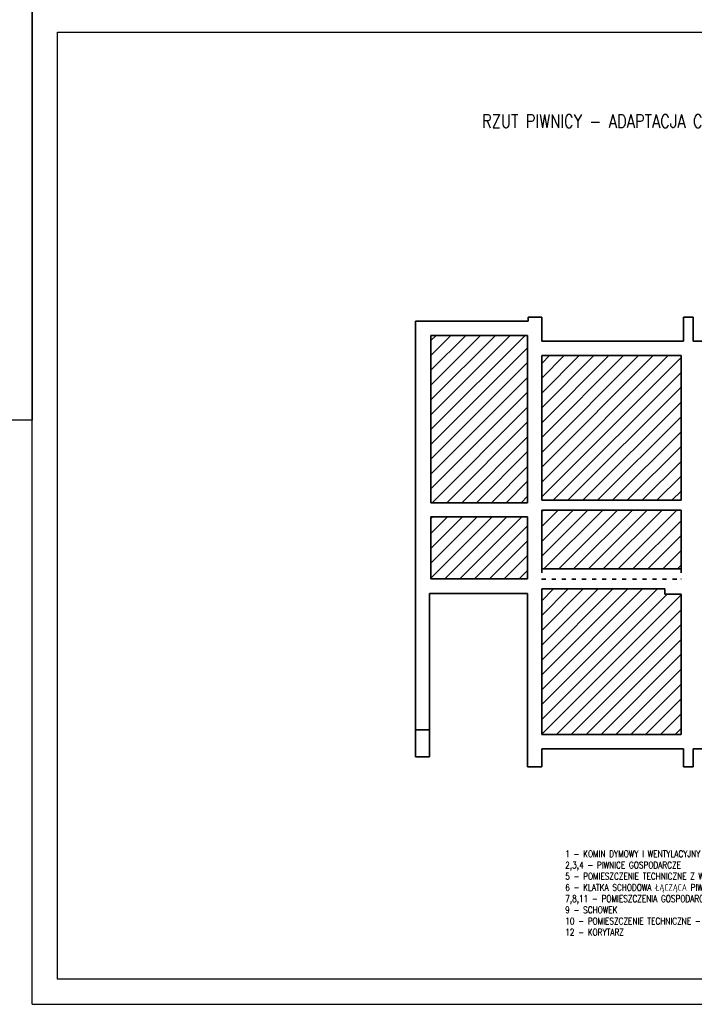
# Model space of a CAD drawing. Header units: centimetres. Extents: x 13830 to 21000, y -2970 to 2970.
# Tile 4 of 7: x 16762 to 18771, y -2970 to -37. Entities that reach past the tile are written whole.
import ezdxf
from ezdxf.enums import TextEntityAlignment as Align

# ---------------------------------------------------------------- set-up
doc = ezdxf.new("R2010")
doc.units = ezdxf.units.CM
doc.header["$MEASUREMENT"] = 0
doc.linetypes.add('ACAD_ISO03W100', pattern=[30, 12, -18])
doc.layers.get('defpoints').update_dxf_attribs({"color": 6})
for name, color, linetype, lineweight in [('kreskowanie', 1, 'Continuous', 18), ('linia pomocnicza', 1, 'Continuous', 18), ('linia widokowa', 3, 'Continuous', 35)]:
    doc.layers.add(name, color=color, linetype=linetype, lineweight=lineweight)
doc.styles.get("Standard").update_dxf_attribs({"font": 'romanc.shx', "width": 0.8})

msp = doc.modelspace()

# ---------------------------------------------------------------- hatches: boundary and pattern name
at = {"layer": 'kreskowanie'}
h = msp.add_hatch(dxfattribs=at)
h.set_pattern_fill('ANSI31', color=256, scale=250, style=0)
h.set_pattern_definition([(45, (-100, 100), (-22.097087, 22.097087), [])])
h.paths.add_polyline_path([(18275, -978), (17987, -978), (17987, -1476), (18275, -1476)])
h.paths.add_polyline_path([(18732, -1038), (18317, -1038), (18317, -1469), (18732, -1469)])
h.paths.add_polyline_path([(17987, -1518), (17987, -1703), (18275, -1703), (18275, -1518)])
h.paths.add_polyline_path([(18317, -1498), (18317, -1673), (18732, -1673), (18732, -1498)])
h.paths.add_polyline_path([(18317, -2166), (18732, -2166), (18732, -1748), (18684, -1748), (18684, -1733), (18317, -1733)])

# ---------------------------------------------------------------- linework, layer by layer
at = {"layer": 'defpoints'}
for p, q in [((16800, -2970), (16800, 0)), ((16875, -2895), (16875, -75)), ((16875, -75), (20925, -75)), ((20925, -2895), (16875, -2895)), ((16800, -2970), (21000, -2970))]:
    msp.add_line(p, q, dxfattribs=at)
msp.add_lwpolyline([(13830, -1230), (13830, 2970), (16800, 2970), (16800, -1230)], close=True, dxfattribs=at)
at = {"layer": 'linia widokowa'}
for p, q in [((17941, -935), (17941, -2153)), ((17941, -935), (18277, -935)), ((18317, -923), (18277, -923)), ((18277, -923), (18277, -935)), ((18317, -923), (18317, -995)), ((18739, -923), (18739, -995)), ((18739, -923), (18768, -923)), ((18768, -923), (18768, -995)), ((17987, -978), (17987, -1476)), ((17987, -978), (18275, -978)), ((18275, -978), (18275, -1476)), ((18317, -995), (18739, -995)), ((18768, -995), (19190, -995)), ((18317, -1038), (18732, -1038)), ((18317, -1038), (18317, -1469)), ((18732, -1038), (18732, -1469)), ((17987, -1476), (18275, -1476)), ((18317, -1469), (18732, -1469)), ((17987, -1518), (18275, -1518)), ((17987, -1518), (17987, -1703)), ((18275, -1518), (18275, -1703)), ((18317, -1498), (18732, -1498)), ((18317, -1498), (18317, -1673)), ((18732, -1498), (18732, -1673)), ((18732, -1673), (18317, -1673)), ((17987, -1703), (18275, -1703)), ((17983, -1746), (18275, -1746)), ((17983, -2153), (17983, -1746)), ((18275, -1746), (18275, -2263)), ((18317, -1733), (18684, -1733)), ((18317, -1733), (18317, -2166)), ((18684, -1733), (18684, -1748)), ((18684, -1748), (18732, -1748)), ((18732, -1748), (18732, -2166)), ((17941, -2153), (17983, -2153)), ((17941, -2153), (17941, -2233)), ((17983, -2233), (17983, -2153)), ((18732, -2166), (18317, -2166)), ((18317, -2209), (18739, -2209)), ((18317, -2209), (18317, -2263)), ((18739, -2209), (18739, -2263)), ((18768, -2209), (19190, -2209)), ((18768, -2209), (18768, -2263)), ((17941, -2233), (17983, -2233)), ((18275, -2263), (18317, -2263)), ((18739, -2263), (18768, -2263))]:
    msp.add_line(p, q, dxfattribs=at)
at = {"layer": 'linia widokowa', "linetype": 'ACAD_ISO03W100'}
for p, q in [((18317, -1673), (18317, -1704)), ((18732, -1673), (18732, -1704)), ((18317, -1704), (18732, -1704))]:
    msp.add_line(p, q, dxfattribs=at)

# ---------------------------------------------------------------- texts
at = {"layer": 'linia pomocnicza', "insert": (18387, -2512), "char_height": 20, "attachment_point": 1}
msp.add_mtext_dynamic_manual_height_columns('1 - KOMIN DYMOWY I WENTYLACYJNY PO BYŁEJ KOTŁOWNI\\P2,3,4 - PIWNICE GOSPODARCZE\\P5 - POMIESZCZENIE TECHNICZNE Z WODOMIERZEM\\P6 - KLATKA SCHODOWA ŁĄCZĄCA PIWNICĘ I PIERWSZE PIĘTRO\\P7,8,11 - POMIESZCZENIA GOSPODARCZE\\P9 - SCHOWEK\\P10 - POMIESZCZENIE TECHNICZNE - KOTŁOWNIA\\P12 - KORYTARZ', width=1118, gutter_width=200, heights=[0], dxfattribs=at)
at = {"layer": 'linia widokowa', "width": 0.8}
msp.add_text('RZUT PIWNICY - ADAPTACJA CZĘŚCI POMIESZCZEŃ NA ŻŁOBEK  1:100', height=40, dxfattribs=at).set_placement((18900, -337.9), align=Align.MIDDLE)

doc.saveas('drawing.dxf')
